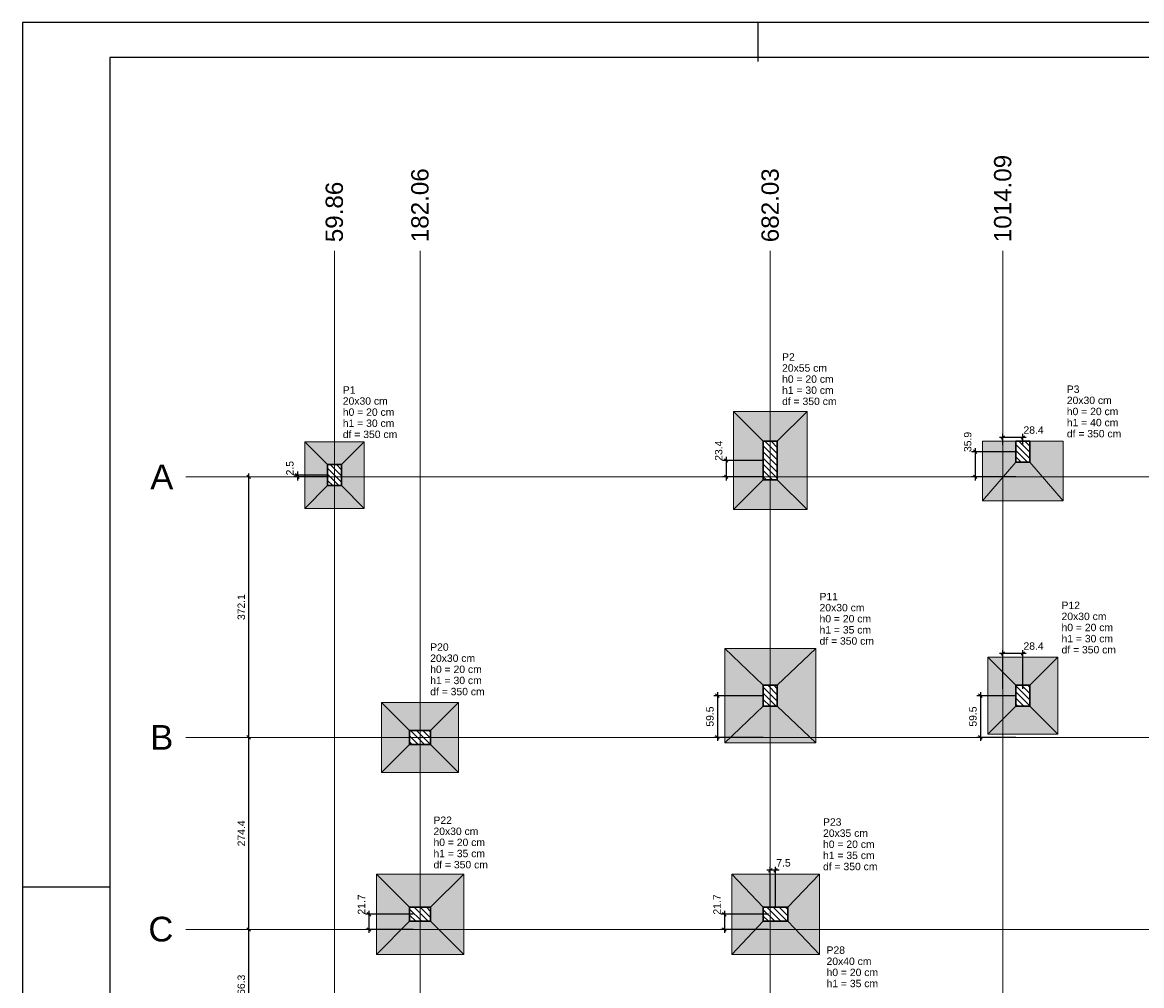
# Model space of a CAD drawing. Header units: millimetres. Extents: x 0 to 119, y 0 to 84.
# Tile 5 of 18: x 0 to 32, y 57 to 84. Entities that reach past the tile are written whole.
import ezdxf

# ---------------------------------------------------------------- set-up
doc = ezdxf.new("R2010")
doc.units = ezdxf.units.MM
doc.header["$MEASUREMENT"] = 0
doc.linetypes.add('NULL', pattern=[0])
doc.layers.get('0').update_dxf_attribs({"lineweight": 18})
for name, color, linetype, lineweight in [('LC-Cotas', 7, 'Continuous', 5), ('LC-Eixos', 7, 'Continuous', 0), ('LC-Hachuras das sapatas', 43, 'Continuous', 5), ('LC-Hachuras dos pilares', 9, 'Continuous', 5), ('LC-Seção das fundações', 7, 'Continuous', 5), ('LC-Seção dos pilares', 4, 'Continuous', 30), ('LC-Textos', 3, 'Continuous', 20)]:
    doc.layers.add(name, color=color, linetype=linetype, lineweight=lineweight)
doc.layers.add('SEDUC_MARF', color=1, linetype='Continuous')
doc.layers.add('SEDUC_MARGG', color=7, linetype='Continuous')
doc.styles.add('Arial', font='txt')
doc.dimstyles.new('UM_50.000000', dxfattribs={"dimtxt": 0.18, "dimasz": 0.1, "dimexe": 0.1, "dimexo": 0.2, "dimgap": 0, "dimtad": 1, "dimtih": 1, "dimtoh": 1, "dimdec": 1, "dimlfac": 50, "dimzin": 0, "dimdsep": 46, "dimtxsty": 'Standard', "dimcen": 0.09, "dimdle": 0.1, "dimadec": 1, "dimazin": 2, "dimtfac": 1, "dimtdec": 4, "dimtofl": 0, "dimtmove": 0, "dimatfit": 3, "dimfxl": 1, "dimtolj": 1, "dimarcsym": 0})

# ---------------------------------------------------------------- blocks, each defined once
blk = doc.blocks.new('_Oblique')
at = {"color": 0, "linetype": 'ByBlock', "lineweight": -2}
blk.add_line((-0.5, -0.5), (0.5, 0.5), dxfattribs=at)
blk = doc.blocks.new('*D6')
at = {"layer": 'Defpoints', "color": 0}
for p in [(7.851, 71.116), (8.913, 71.166), (8.913, 71.116)]:
    blk.add_point(p, dxfattribs=at)
at = {"layer": 'LC-Cotas', "color": 0, "lineweight": -2}
for p, q in [((8.713, 71.166), (7.751, 71.166)), ((8.713, 71.116), (7.751, 71.116)), ((7.851, 71.266), (7.851, 71.016))]:
    blk.add_line(p, q, dxfattribs=at)
at = {"layer": 'LC-Cotas', "color": 0, "lineweight": -2, "xscale": 0.1, "yscale": 0.1, "zscale": 0.1}
for p, rotation in [((7.851, 71.166), 90), ((7.851, 71.116), 270)]:
    blk.add_blockref('_Oblique', p, dxfattribs=dict(at, rotation=rotation))
at = {"layer": 'LC-Cotas', "color": 7, "insert": (7.639, 71.363), "char_height": 0.2118, "attachment_point": 5, "rotation": 90, "style": 'Arial'}
blk.add_mtext('\\A1;2.5', dxfattribs=at)
blk = doc.blocks.new('*D7')
at = {"layer": 'Defpoints', "color": 0}
for p in [(21.356, 64.863), (19.845, 63.674), (21.356, 63.674)]:
    blk.add_point(p, dxfattribs=at)
at = {"layer": 'LC-Cotas', "color": 0, "lineweight": -2}
for p, q in [((19.845, 64.963), (19.845, 63.574)), ((21.156, 64.863), (19.745, 64.863)), ((21.156, 63.674), (19.745, 63.674))]:
    blk.add_line(p, q, dxfattribs=at)
at = {"layer": 'LC-Cotas', "color": 0, "lineweight": -2, "xscale": 0.1, "yscale": 0.1, "zscale": 0.1}
for p, rotation in [((19.845, 64.863), 90), ((19.845, 63.674), 270)]:
    blk.add_blockref('_Oblique', p, dxfattribs=dict(at, rotation=rotation))
at = {"layer": 'LC-Cotas', "color": 7, "insert": (19.633, 64.268), "char_height": 0.2118, "attachment_point": 5, "rotation": 90, "style": 'Arial'}
blk.add_mtext('\\A1;59.5', dxfattribs=at)
blk = doc.blocks.new('*D8')
at = {"layer": 'Defpoints', "color": 0}
for p in [(28.566, 64.863), (27.355, 63.674), (28.566, 63.674)]:
    blk.add_point(p, dxfattribs=at)
at = {"layer": 'LC-Cotas', "color": 0, "lineweight": -2}
for p, q in [((27.355, 64.963), (27.355, 63.574)), ((28.366, 64.863), (27.255, 64.863)), ((28.366, 63.674), (27.255, 63.674))]:
    blk.add_line(p, q, dxfattribs=at)
at = {"layer": 'LC-Cotas', "color": 0, "lineweight": -2, "xscale": 0.1, "yscale": 0.1, "zscale": 0.1}
for p, rotation in [((27.355, 64.863), 90), ((27.355, 63.674), 270)]:
    blk.add_blockref('_Oblique', p, dxfattribs=dict(at, rotation=rotation))
at = {"layer": 'LC-Cotas', "color": 7, "insert": (27.143, 64.268), "char_height": 0.2118, "attachment_point": 5, "rotation": 90, "style": 'Arial'}
blk.add_mtext('\\A1;59.5', dxfattribs=at)
blk = doc.blocks.new('*D16')
at = {"layer": 'Defpoints', "color": 0}
for p in [(21.356, 71.585), (20.095, 71.116), (21.356, 71.116)]:
    blk.add_point(p, dxfattribs=at)
at = {"layer": 'LC-Cotas', "color": 0, "lineweight": -2}
for p, q in [((20.095, 71.685), (20.095, 71.016)), ((21.156, 71.585), (19.995, 71.585)), ((21.156, 71.116), (19.995, 71.116))]:
    blk.add_line(p, q, dxfattribs=at)
at = {"layer": 'LC-Cotas', "color": 0, "lineweight": -2, "xscale": 0.1, "yscale": 0.1, "zscale": 0.1}
for p, rotation in [((20.095, 71.585), 90), ((20.095, 71.116), 270)]:
    blk.add_blockref('_Oblique', p, dxfattribs=dict(at, rotation=rotation))
at = {"layer": 'LC-Cotas', "color": 7, "insert": (19.883, 71.863), "char_height": 0.2118, "attachment_point": 5, "rotation": 90, "style": 'Arial'}
blk.add_mtext('\\A1;23.4', dxfattribs=at)
blk = doc.blocks.new('*D18')
at = {"layer": 'Defpoints', "color": 0}
for p in [(11.357, 58.62), (9.895, 58.186), (11.357, 58.186)]:
    blk.add_point(p, dxfattribs=at)
at = {"layer": 'LC-Cotas', "color": 0, "lineweight": -2}
for p, q in [((11.157, 58.62), (9.795, 58.62)), ((9.895, 58.72), (9.895, 58.086)), ((11.157, 58.186), (9.795, 58.186))]:
    blk.add_line(p, q, dxfattribs=at)
at = {"layer": 'LC-Cotas', "color": 0, "lineweight": -2, "xscale": 0.1, "yscale": 0.1, "zscale": 0.1}
for p, rotation in [((9.895, 58.62), 90), ((9.895, 58.186), 270)]:
    blk.add_blockref('_Oblique', p, dxfattribs=dict(at, rotation=rotation))
at = {"layer": 'LC-Cotas', "color": 7, "insert": (9.683, 58.898), "char_height": 0.2118, "attachment_point": 5, "rotation": 90, "style": 'Arial'}
blk.add_mtext('\\A1;21.7', dxfattribs=at)
blk = doc.blocks.new('*D19')
at = {"layer": 'Defpoints', "color": 0}
for p in [(21.506, 58.62), (20.045, 58.186), (21.506, 58.186)]:
    blk.add_point(p, dxfattribs=at)
at = {"layer": 'LC-Cotas', "color": 0, "lineweight": -2}
for p, q in [((21.306, 58.62), (19.945, 58.62)), ((20.045, 58.72), (20.045, 58.086)), ((21.306, 58.186), (19.945, 58.186))]:
    blk.add_line(p, q, dxfattribs=at)
at = {"layer": 'LC-Cotas', "color": 0, "lineweight": -2, "xscale": 0.1, "yscale": 0.1, "zscale": 0.1}
for p, rotation in [((20.045, 58.62), 90), ((20.045, 58.186), 270)]:
    blk.add_blockref('_Oblique', p, dxfattribs=dict(at, rotation=rotation))
at = {"layer": 'LC-Cotas', "color": 7, "insert": (19.833, 58.898), "char_height": 0.2118, "attachment_point": 5, "rotation": 90, "style": 'Arial'}
blk.add_mtext('\\A1;21.7', dxfattribs=at)
blk = doc.blocks.new('*D23')
at = {"layer": 'Defpoints', "color": 0}
for p in [(28.566, 71.835), (27.205, 71.116), (28.566, 71.116)]:
    blk.add_point(p, dxfattribs=at)
at = {"layer": 'LC-Cotas', "color": 0, "lineweight": -2}
for p, q in [((27.205, 71.935), (27.205, 71.016)), ((28.366, 71.835), (27.105, 71.835)), ((28.366, 71.116), (27.105, 71.116))]:
    blk.add_line(p, q, dxfattribs=at)
at = {"layer": 'LC-Cotas', "color": 0, "lineweight": -2, "xscale": 0.1, "yscale": 0.1, "zscale": 0.1}
for p, rotation in [((27.205, 71.835), 90), ((27.205, 71.116), 270)]:
    blk.add_blockref('_Oblique', p, dxfattribs=dict(at, rotation=rotation))
at = {"layer": 'LC-Cotas', "color": 7, "insert": (26.993, 72.113), "char_height": 0.2118, "attachment_point": 5, "rotation": 90, "style": 'Arial'}
blk.add_mtext('\\A1;35.9', dxfattribs=at)
blk = doc.blocks.new('*D47')
at = {"layer": 'Defpoints', "color": 0}
for p in [(27.998, 66.069), (27.998, 64.863), (28.566, 64.863)]:
    blk.add_point(p, dxfattribs=at)
at = {"layer": 'LC-Cotas', "color": 0, "lineweight": -2}
for p, q in [((27.998, 65.063), (27.998, 66.169)), ((28.566, 65.063), (28.566, 66.169)), ((28.666, 66.069), (27.898, 66.069))]:
    blk.add_line(p, q, dxfattribs=at)
at = {"layer": 'LC-Cotas', "color": 0, "lineweight": -2, "xscale": 0.1, "yscale": 0.1, "zscale": 0.1, "rotation": 180}
blk.add_blockref('_Oblique', (27.998, 66.069), dxfattribs=at)
at = {"layer": 'LC-Cotas', "color": 0, "lineweight": -2, "xscale": 0.1, "yscale": 0.1, "zscale": 0.1}
blk.add_blockref('_Oblique', (28.566, 66.069), dxfattribs=at)
at = {"layer": 'LC-Cotas', "color": 7, "insert": (28.873, 66.281), "char_height": 0.2118, "attachment_point": 5, "rotation": 0.0057, "style": 'Arial'}
blk.add_mtext('\\A1;28.4', dxfattribs=at)
blk = doc.blocks.new('*D48')
at = {"layer": 'Defpoints', "color": 0}
for p in [(21.356, 59.876), (21.356, 58.62), (21.506, 58.62)]:
    blk.add_point(p, dxfattribs=at)
at = {"layer": 'LC-Cotas', "color": 0, "lineweight": -2}
for p, q in [((21.606, 59.876), (21.256, 59.876)), ((21.356, 58.82), (21.356, 59.976)), ((21.506, 58.82), (21.506, 59.976))]:
    blk.add_line(p, q, dxfattribs=at)
at = {"layer": 'LC-Cotas', "color": 0, "lineweight": -2, "xscale": 0.1, "yscale": 0.1, "zscale": 0.1, "rotation": 180}
blk.add_blockref('_Oblique', (21.356, 59.876), dxfattribs=at)
at = {"layer": 'LC-Cotas', "color": 0, "lineweight": -2, "xscale": 0.1, "yscale": 0.1, "zscale": 0.1}
blk.add_blockref('_Oblique', (21.506, 59.876), dxfattribs=at)
at = {"layer": 'LC-Cotas', "color": 7, "insert": (21.732, 60.088), "char_height": 0.2118, "attachment_point": 5, "rotation": 0.0057, "style": 'Arial'}
blk.add_mtext('\\A1;7.5', dxfattribs=at)
blk = doc.blocks.new('*D53')
at = {"layer": 'Defpoints', "color": 0}
for p in [(27.998, 72.241), (27.998, 71.835), (28.566, 71.835)]:
    blk.add_point(p, dxfattribs=at)
at = {"layer": 'LC-Cotas', "color": 0, "lineweight": -2}
for p, q in [((28.666, 72.241), (27.898, 72.241)), ((27.998, 72.035), (27.998, 72.341)), ((28.566, 72.035), (28.566, 72.341))]:
    blk.add_line(p, q, dxfattribs=at)
at = {"layer": 'LC-Cotas', "color": 0, "lineweight": -2, "xscale": 0.1, "yscale": 0.1, "zscale": 0.1, "rotation": 180}
blk.add_blockref('_Oblique', (27.998, 72.241), dxfattribs=at)
at = {"layer": 'LC-Cotas', "color": 0, "lineweight": -2, "xscale": 0.1, "yscale": 0.1, "zscale": 0.1}
blk.add_blockref('_Oblique', (28.566, 72.241), dxfattribs=at)
at = {"layer": 'LC-Cotas', "color": 7, "insert": (28.873, 72.452), "char_height": 0.2118, "attachment_point": 5, "rotation": 0.0057, "style": 'Arial'}
blk.add_mtext('\\A1;28.4', dxfattribs=at)
blk = doc.blocks.new('*D80')
at = {"layer": 'Defpoints', "color": 0}
for p in [(6.463, 58.186), (6.463, 58.186), (6.463, 54.86)]:
    blk.add_point(p, dxfattribs=at)
at = {"layer": 'LC-Cotas', "color": 0, "lineweight": -2}
blk.add_line((6.463, 54.76), (6.463, 58.286), dxfattribs=at)
at = {"layer": 'LC-Cotas', "color": 0, "lineweight": -2, "xscale": 0.1, "yscale": 0.1, "zscale": 0.1}
for p, rotation in [((6.463, 58.186), 90), ((6.463, 54.86), 270)]:
    blk.add_blockref('_Oblique', p, dxfattribs=dict(at, rotation=rotation))
at = {"layer": 'LC-Cotas', "color": 7, "insert": (6.251, 56.523), "char_height": 0.2118, "attachment_point": 5, "rotation": 90, "style": 'Arial'}
blk.add_mtext('\\A1;166.3', dxfattribs=at)
blk = doc.blocks.new('*D81')
at = {"layer": 'Defpoints', "color": 0}
for p in [(6.463, 63.674), (6.463, 63.674), (6.463, 58.186)]:
    blk.add_point(p, dxfattribs=at)
at = {"layer": 'LC-Cotas', "color": 0, "lineweight": -2}
blk.add_line((6.463, 58.086), (6.463, 63.774), dxfattribs=at)
at = {"layer": 'LC-Cotas', "color": 0, "lineweight": -2, "xscale": 0.1, "yscale": 0.1, "zscale": 0.1}
for p, rotation in [((6.463, 63.674), 90), ((6.463, 58.186), 270)]:
    blk.add_blockref('_Oblique', p, dxfattribs=dict(at, rotation=rotation))
at = {"layer": 'LC-Cotas', "color": 7, "insert": (6.251, 60.93), "char_height": 0.2118, "attachment_point": 5, "rotation": 90, "style": 'Arial'}
blk.add_mtext('\\A1;274.4', dxfattribs=at)
blk = doc.blocks.new('*D82')
at = {"layer": 'Defpoints', "color": 0}
for p in [(6.463, 71.116), (6.463, 71.116), (6.463, 63.674)]:
    blk.add_point(p, dxfattribs=at)
at = {"layer": 'LC-Cotas', "color": 0, "lineweight": -2}
blk.add_line((6.463, 63.574), (6.463, 71.216), dxfattribs=at)
at = {"layer": 'LC-Cotas', "color": 0, "lineweight": -2, "xscale": 0.1, "yscale": 0.1, "zscale": 0.1}
for p, rotation in [((6.463, 71.116), 90), ((6.463, 63.674), 270)]:
    blk.add_blockref('_Oblique', p, dxfattribs=dict(at, rotation=rotation))
at = {"layer": 'LC-Cotas', "color": 7, "insert": (6.251, 67.395), "char_height": 0.2118, "attachment_point": 5, "rotation": 90, "style": 'Arial'}
blk.add_mtext('\\A1;372.1', dxfattribs=at)

msp = doc.modelspace()

# ---------------------------------------------------------------- hatches: boundary and pattern name
at = {"layer": 'LC-Hachuras das sapatas', "linetype": 'Continuous'}
h = msp.add_hatch(color=43, dxfattribs=at)
h.paths.add_polyline_path([(20.3065, 70.1846), (22.4065, 70.1846), (22.4065, 72.9846), (20.3065, 72.9846), (20.3065, 70.1846)])
h.paths.add_polyline_path([(21.1565, 71.0346), (21.5565, 71.0346), (21.5565, 72.1346), (21.1565, 72.1346), (21.1565, 71.0346)], flags=0)
h = msp.add_hatch(color=43, dxfattribs=at)
h.paths.add_polyline_path([(8.0631, 70.2158), (9.7631, 70.2158), (9.7631, 72.1158), (8.0631, 72.1158), (8.0631, 70.2158)])
h.paths.add_polyline_path([(8.7131, 70.8658), (9.1131, 70.8658), (9.1131, 71.4658), (8.7131, 71.4658), (8.7131, 70.8658)], flags=0)
h = msp.add_hatch(color=43, dxfattribs=at)
h.paths.add_polyline_path([(27.4165, 72.1346), (27.4165, 70.4346), (29.7165, 70.4346), (29.7165, 72.1346), (27.4165, 72.1346)])
h.paths.add_polyline_path([(28.3665, 71.5346), (28.7665, 71.5346), (28.7665, 72.1346), (28.3665, 72.1346), (28.3665, 71.5346)], flags=0)
h = msp.add_hatch(color=43, dxfattribs=at)
h.paths.add_polyline_path([(20.0565, 63.513), (22.6565, 63.513), (22.6565, 66.213), (20.0565, 66.213), (20.0565, 63.513)])
h.paths.add_polyline_path([(21.1565, 64.563), (21.5565, 64.563), (21.5565, 65.163), (21.1565, 65.163), (21.1565, 64.563)], flags=0)
h = msp.add_hatch(color=43, dxfattribs=at)
h.paths.add_polyline_path([(27.5665, 63.763), (29.5665, 63.763), (29.5665, 65.963), (27.5665, 65.963), (27.5665, 63.763)])
h.paths.add_polyline_path([(28.3665, 64.563), (28.7665, 64.563), (28.7665, 65.163), (28.3665, 65.163), (28.3665, 64.563)], flags=0)
h = msp.add_hatch(color=43, dxfattribs=at)
h.paths.add_polyline_path([(12.4571, 62.6736), (12.4571, 64.6736), (10.2571, 64.6736), (10.2571, 62.6736), (12.4571, 62.6736)])
h.paths.add_polyline_path([(11.6571, 63.4736), (11.6571, 63.8736), (11.0571, 63.8736), (11.0571, 63.4736), (11.6571, 63.4736)], flags=0)
h = msp.add_hatch(color=43, dxfattribs=at)
h.paths.add_polyline_path([(12.6071, 57.47), (12.6071, 59.77), (10.1071, 59.77), (10.1071, 57.47), (12.6071, 57.47)])
h.paths.add_polyline_path([(11.6571, 58.42), (11.6571, 58.82), (11.0571, 58.82), (11.0571, 58.42), (11.6571, 58.42)], flags=0)
h = msp.add_hatch(color=43, dxfattribs=at)
h.paths.add_polyline_path([(22.7565, 57.47), (22.7565, 59.77), (20.2565, 59.77), (20.2565, 57.47), (22.7565, 57.47)])
h.paths.add_polyline_path([(21.8565, 58.42), (21.8565, 58.82), (21.1565, 58.82), (21.1565, 58.42), (21.8565, 58.42)], flags=0)
at = {"layer": 'LC-Hachuras dos pilares', "linetype": 'Continuous'}
h = msp.add_hatch(dxfattribs=at)
h.set_pattern_fill('ANSI31', color=9, angle=90, style=0)
h.paths.add_polyline_path([(21.1565, 71.0346), (21.5565, 71.0346), (21.5565, 72.1346), (21.1565, 72.1346), (21.1565, 71.0346)])
h = msp.add_hatch(dxfattribs=at)
h.set_pattern_fill('ANSI31', color=9, angle=90, style=0)
h.paths.add_polyline_path([(28.3665, 71.5346), (28.7665, 71.5346), (28.7665, 72.1346), (28.3665, 72.1346), (28.3665, 71.5346)])
h = msp.add_hatch(dxfattribs=at)
h.set_pattern_fill('ANSI31', color=9, angle=90, style=0)
h.paths.add_polyline_path([(8.7131, 70.8658), (9.1131, 70.8658), (9.1131, 71.4658), (8.7131, 71.4658), (8.7131, 70.8658)])
h = msp.add_hatch(dxfattribs=at)
h.set_pattern_fill('ANSI31', color=9, angle=90, style=0)
h.paths.add_polyline_path([(21.1565, 64.563), (21.5565, 64.563), (21.5565, 65.163), (21.1565, 65.163), (21.1565, 64.563)])
h = msp.add_hatch(dxfattribs=at)
h.set_pattern_fill('ANSI31', color=9, angle=90, style=0)
h.paths.add_polyline_path([(28.3665, 64.563), (28.7665, 64.563), (28.7665, 65.163), (28.3665, 65.163), (28.3665, 64.563)])
h = msp.add_hatch(dxfattribs=at)
h.set_pattern_fill('ANSI31', color=9, angle=90, style=0)
h.paths.add_polyline_path([(11.6571, 63.4736), (11.6571, 63.8736), (11.0571, 63.8736), (11.0571, 63.4736), (11.6571, 63.4736)])
h = msp.add_hatch(dxfattribs=at)
h.set_pattern_fill('ANSI31', color=9, angle=90, style=0)
h.paths.add_polyline_path([(11.6571, 58.42), (11.6571, 58.82), (11.0571, 58.82), (11.0571, 58.42), (11.6571, 58.42)])
h = msp.add_hatch(dxfattribs=at)
h.set_pattern_fill('ANSI31', color=9, angle=90, style=0)
h.paths.add_polyline_path([(21.8565, 58.42), (21.8565, 58.82), (21.1565, 58.82), (21.1565, 58.42), (21.8565, 58.42)])

# ---------------------------------------------------------------- linework, layer by layer
at = {"layer": 'LC-Eixos'}
for p, q in [((8.9131, 76.0731), (8.9131, 77.5731)), ((11.3571, 76.0731), (11.3571, 77.5731)), ((21.3565, 76.0731), (21.3565, 77.5731)), ((27.9977, 76.0731), (27.9977, 77.5731)), ((8.9131, 76.0731), (8.9131, 28.4706)), ((11.3571, 76.0731), (11.3571, 28.4706)), ((21.3565, 76.0731), (21.3565, 28.4706)), ((27.9977, 76.0731), (27.9977, 28.4706)), ((4.6631, 71.1158), (6.1631, 71.1158)), ((6.1631, 71.1158), (81.1778, 71.1158)), ((4.6631, 63.6736), (6.1631, 63.6736)), ((6.1631, 63.6736), (81.1778, 63.6736)), ((4.6631, 58.1858), (6.1631, 58.1858)), ((6.1631, 58.1858), (81.1778, 58.1858))]:
    msp.add_line(p, q, dxfattribs=at)
at = {"layer": 'LC-Seção das fundações'}
for p, q in [((20.3065, 72.9846), (21.1565, 72.1346)), ((22.4065, 72.9846), (21.5565, 72.1346)), ((8.0631, 72.1158), (8.7131, 71.4658)), ((9.7631, 72.1158), (9.1131, 71.4658)), ((27.4165, 72.1346), (28.3665, 72.1346)), ((27.4165, 72.1346), (28.3665, 72.1346)), ((29.7165, 72.1346), (28.7665, 72.1346)), ((27.4165, 70.4346), (28.3665, 71.5346)), ((29.7165, 70.4346), (28.7665, 71.5346)), ((20.3065, 70.1846), (21.1565, 71.0346)), ((20.3065, 70.1846), (21.1565, 71.0346)), ((22.4065, 70.1846), (21.5565, 71.0346)), ((8.0631, 70.2158), (8.7131, 70.8658)), ((8.0631, 70.2158), (8.7131, 70.8658)), ((9.7631, 70.2158), (9.1131, 70.8658)), ((20.0565, 66.213), (21.1565, 65.163)), ((22.6565, 66.213), (21.5565, 65.163)), ((27.5665, 65.963), (28.3665, 65.163)), ((29.5665, 65.963), (28.7665, 65.163)), ((10.2571, 64.6736), (11.0571, 63.8736)), ((12.4571, 64.6736), (11.6571, 63.8736)), ((20.0565, 63.513), (21.1565, 64.563)), ((20.0565, 63.513), (21.1565, 64.563)), ((22.6565, 63.513), (21.5565, 64.563)), ((27.5665, 63.763), (28.3665, 64.563)), ((27.5665, 63.763), (28.3665, 64.563)), ((29.5665, 63.763), (28.7665, 64.563)), ((10.2571, 62.6736), (11.0571, 63.4736)), ((12.4571, 62.6736), (11.6571, 63.4736)), ((12.4571, 62.6736), (11.6571, 63.4736)), ((10.1071, 59.77), (11.0571, 58.82)), ((12.6071, 59.77), (11.6571, 58.82)), ((20.2565, 59.77), (21.1565, 58.82)), ((22.7565, 59.77), (21.8565, 58.82)), ((10.1071, 57.47), (11.0571, 58.42)), ((12.6071, 57.47), (11.6571, 58.42)), ((12.6071, 57.47), (11.6571, 58.42)), ((20.2565, 57.47), (21.1565, 58.42)), ((22.7565, 57.47), (21.8565, 58.42)), ((22.7565, 57.47), (21.8565, 58.42))]:
    msp.add_line(p, q, dxfattribs=at)
for points in [[(20.3065, 70.1846), (22.4065, 70.1846), (22.4065, 72.9846), (20.3065, 72.9846), (20.3065, 70.1846)], [(8.0631, 70.2158), (9.7631, 70.2158), (9.7631, 72.1158), (8.0631, 72.1158), (8.0631, 70.2158)], [(27.4165, 72.1346), (27.4165, 70.4346), (29.7165, 70.4346), (29.7165, 72.1346), (27.4165, 72.1346)], [(20.0565, 63.513), (22.6565, 63.513), (22.6565, 66.213), (20.0565, 66.213), (20.0565, 63.513)], [(27.5665, 63.763), (29.5665, 63.763), (29.5665, 65.963), (27.5665, 65.963), (27.5665, 63.763)], [(12.4571, 62.6736), (12.4571, 64.6736), (10.2571, 64.6736), (10.2571, 62.6736), (12.4571, 62.6736)], [(12.6071, 57.47), (12.6071, 59.77), (10.1071, 59.77), (10.1071, 57.47), (12.6071, 57.47)], [(22.7565, 57.47), (22.7565, 59.77), (20.2565, 59.77), (20.2565, 57.47), (22.7565, 57.47)]]:
    msp.add_lwpolyline(points, close=True, dxfattribs=at)
at = {"layer": 'LC-Seção dos pilares'}
for points in [[(21.1565, 71.0346), (21.5565, 71.0346), (21.5565, 72.1346), (21.1565, 72.1346), (21.1565, 71.0346)], [(28.3665, 71.5346), (28.7665, 71.5346), (28.7665, 72.1346), (28.3665, 72.1346), (28.3665, 71.5346)], [(8.7131, 70.8658), (9.1131, 70.8658), (9.1131, 71.4658), (8.7131, 71.4658), (8.7131, 70.8658)], [(21.1565, 64.563), (21.5565, 64.563), (21.5565, 65.163), (21.1565, 65.163), (21.1565, 64.563)], [(28.3665, 64.563), (28.7665, 64.563), (28.7665, 65.163), (28.3665, 65.163), (28.3665, 64.563)], [(11.6571, 63.4736), (11.6571, 63.8736), (11.0571, 63.8736), (11.0571, 63.4736), (11.6571, 63.4736)], [(11.6571, 58.42), (11.6571, 58.82), (11.0571, 58.82), (11.0571, 58.42), (11.6571, 58.42)], [(21.8565, 58.42), (21.8565, 58.82), (21.1565, 58.82), (21.1565, 58.42), (21.8565, 58.42)]]:
    msp.add_lwpolyline(points, close=True, dxfattribs=at)
at = {"layer": 'SEDUC_MARF'}
for p, q in [((21.0015, 84.1), (21.0015, 82.9804)), ((0, 59.4), (2.5, 59.4))]:
    msp.add_line(p, q, dxfattribs=at)
msp.add_lwpolyline([(118.9, 84.1), (0, 84.1), (0, 0), (118.9, 0)], close=True, dxfattribs=at)
at = {"layer": 'SEDUC_MARGG'}
msp.add_lwpolyline([(2.5, 1), (117.9, 1), (117.9, 83.1), (2.5, 83.1), (2.5, 1)], dxfattribs=at)

# ---------------------------------------------------------------- texts
at = {"layer": 'LC-Textos', "linetype": 'NULL', "char_height": 0.4942, "attachment_point": 7, "rotation": 90.00021, "line_spacing_factor": 0.798, "style": 'Arial'}
for s, insert, width in [('1014.09', (28.2448, 77.8198), 4.916055), ('182.06', (11.6038, 77.8198), 4.159688), ('682.03', (21.6038, 77.8198), 4.159688), ('59.86', (9.1598, 77.8198), 3.40332)]:
    msp.add_mtext(s, dxfattribs=dict(at, insert=insert, width=width))
at = {"layer": 'LC-Textos', "linetype": 'NULL', "line_spacing_factor": 0.798, "style": 'Arial'}
for s, insert, char_height, width, attachment_point in [('P2', (21.6925, 74.4362), 0.2118, 0.709424, 7), ('20x55 cm', (21.6925, 74.1182), 0.2118, 2.514561, 7), ('h0 = 20 cm', (21.6925, 73.8002), 0.2118, 2.885557, 7), ('P1', (9.1493, 73.4927), 0.2118, 0.709424, 7), ('h1 = 30 cm', (21.6925, 73.4832), 0.2118, 2.885557, 7), ('P3', (29.8229, 73.5117), 0.2118, 0.709424, 7), ('20x30 cm', (9.1493, 73.1747), 0.2118, 2.514561, 7), ('df = 350 cm', (21.6925, 73.1652), 0.2118, 3.046699, 7), ('20x30 cm', (29.8229, 73.1937), 0.2118, 2.514561, 7), ('h0 = 20 cm', (9.1493, 72.8567), 0.2118, 2.885557, 7), ('h0 = 20 cm', (29.8229, 72.8757), 0.2118, 2.885557, 7), ('h1 = 30 cm', (9.1493, 72.5397), 0.2118, 2.885557, 7), ('h1 = 40 cm', (29.8229, 72.5587), 0.2118, 2.885557, 7), ('df = 350 cm', (9.1493, 72.2217), 0.2118, 3.046699, 7), ('df = 350 cm', (29.8229, 72.2407), 0.2118, 3.046699, 7), ('A', (4.3099, 70.7628), 0.706, 1.320645, 9), ('P11', (22.7619, 67.5897), 0.2118, 1.031992, 7), ('20x30 cm', (22.7619, 67.2717), 0.2118, 2.514561, 7), ('P12', (29.6719, 67.3397), 0.2118, 1.031992, 7), ('h0 = 20 cm', (22.7619, 66.9547), 0.2118, 2.885557, 7), ('20x30 cm', (29.6719, 67.0217), 0.2118, 2.514561, 7), ('h1 = 35 cm', (22.7619, 66.6367), 0.2118, 2.885557, 7), ('h0 = 20 cm', (29.6719, 66.7047), 0.2118, 2.885557, 7), ('df = 350 cm', (22.7619, 66.3187), 0.2118, 3.046699, 7), ('h1 = 30 cm', (29.6719, 66.3867), 0.2118, 2.885557, 7), ('P20', (11.645, 66.1449), 0.2118, 1.031992, 7), ('df = 350 cm', (29.6719, 66.0687), 0.2118, 3.046699, 7), ('20x30 cm', (11.645, 65.8269), 0.2118, 2.514561, 7), ('h0 = 20 cm', (11.645, 65.5089), 0.2118, 2.885557, 7), ('h1 = 30 cm', (11.645, 65.1919), 0.2118, 2.885557, 7), ('df = 350 cm', (11.645, 64.8739), 0.2118, 3.046699, 7), ('B', (4.3099, 63.3208), 0.706, 1.320645, 9), ('P22', (11.738, 61.2003), 0.2118, 1.031992, 7), ('P23', (22.8619, 61.1467), 0.2118, 1.031992, 7), ('20x30 cm', (11.738, 60.8823), 0.2118, 2.514561, 7), ('20x35 cm', (22.8619, 60.8287), 0.2118, 2.514561, 7), ('h0 = 20 cm', (11.738, 60.5653), 0.2118, 2.885557, 7), ('h0 = 20 cm', (22.8619, 60.5117), 0.2118, 2.885557, 7), ('h1 = 35 cm', (11.738, 60.2473), 0.2118, 2.885557, 7), ('h1 = 35 cm', (22.8619, 60.1937), 0.2118, 2.885557, 7), ('df = 350 cm', (11.738, 59.9293), 0.2118, 3.046699, 7), ('df = 350 cm', (22.8619, 59.8757), 0.2118, 3.046699, 7), ('C', (4.3099, 57.8328), 0.706, 1.429893, 9), ('P28', (22.9619, 57.4867), 0.2118, 1.031992, 7), ('20x40 cm', (22.9619, 57.1687), 0.2118, 2.514561, 7), ('h0 = 20 cm', (22.9619, 56.8507), 0.2118, 2.885557, 7), ('h1 = 35 cm', (22.9619, 56.5337), 0.2118, 2.885557, 7)]:
    msp.add_mtext(s, dxfattribs=dict(at, insert=insert, char_height=char_height, width=width, attachment_point=attachment_point))

# ---------------------------------------------------------------- dimensions: what is measured, and where the dimension line sits
at = {"layer": 'LC-Cotas'}
for base, p1, p2, picture, middle in [((27.9977, 72.2405), (28.5665, 71.8346), (27.9977, 71.8346), '*D53', (28.8727, 72.4523)), ((27.9977, 66.0689), (28.5665, 64.863), (27.9977, 64.863), '*D47', (28.8727, 66.2807)), ((21.3565, 59.8759), (21.5065, 58.62), (21.3565, 58.62), '*D48', (21.732, 60.0877))]:
    dim = msp.add_linear_dim(base=base, p1=p1, p2=p2, dimstyle='UM_50.000000', override={"dimtxt": 0.2118, "dimasz": 0.1, "dimexe": 0.1, "dimexo": 0.2, "dimtad": 1, "dimtih": 0, "dimtoh": 0, "dimdec": 1, "dimlfac": 50, "dimzin": 8, "dimtxsty": 'Arial', "dimblk": 'Oblique', "dimblk1": 'Oblique', "dimblk2": 'Oblique', "dimsah": 1, "dimdle": 0.1, "dimse1": 0, "dimse2": 0, "dimclrt": 7, "dimadec": 1, "dimazin": 3, "dimtmove": 2, "dimldrblk": 'Oblique'}, dxfattribs=at)
    dim.commit()
    dim.dimension.update_dxf_attribs({"geometry": picture, "text_midpoint": middle, "dimtype": 160, "text_rotation": 0.00573})
for base, p1, p2, override, picture, middle in [((27.2047, 71.1158), (28.5665, 71.8346), (28.5665, 71.1158), {"dimtxt": 0.2118, "dimasz": 0.1, "dimexe": 0.1, "dimexo": 0.2, "dimtad": 1, "dimtih": 0, "dimtoh": 0, "dimdec": 1, "dimlfac": 50, "dimzin": 8, "dimtxsty": 'Arial', "dimblk": 'Oblique', "dimblk1": 'Oblique', "dimblk2": 'Oblique', "dimsah": 1, "dimdle": 0.1, "dimse1": 0, "dimse2": 0, "dimclrt": 7, "dimadec": 1, "dimazin": 3, "dimtmove": 2, "dimldrblk": 'Oblique'}, '*D23', (26.9929, 72.1129)), ((20.0947, 71.1158), (21.3565, 71.5846), (21.3565, 71.1158), {"dimtxt": 0.2118, "dimasz": 0.1, "dimexe": 0.1, "dimexo": 0.2, "dimtad": 1, "dimtih": 0, "dimtoh": 0, "dimdec": 1, "dimlfac": 50, "dimzin": 8, "dimtxsty": 'Arial', "dimblk": 'Oblique', "dimblk1": 'Oblique', "dimblk2": 'Oblique', "dimsah": 1, "dimdle": 0.1, "dimse1": 0, "dimse2": 0, "dimclrt": 7, "dimadec": 1, "dimazin": 3, "dimtmove": 2, "dimldrblk": 'Oblique'}, '*D16', (19.8829, 71.8629)), ((7.8513, 71.1158), (8.9131, 71.1658), (8.9131, 71.1158), {"dimtxt": 0.2118, "dimasz": 0.1, "dimexe": 0.1, "dimexo": 0.2, "dimtad": 1, "dimtih": 0, "dimtoh": 0, "dimdec": 1, "dimlfac": 50, "dimzin": 8, "dimtxsty": 'Arial', "dimblk": 'Oblique', "dimblk1": 'Oblique', "dimblk2": 'Oblique', "dimsah": 1, "dimdle": 0.1, "dimse1": 0, "dimse2": 0, "dimclrt": 7, "dimadec": 1, "dimazin": 3, "dimtmove": 2, "dimldrblk": 'Oblique'}, '*D6', (7.6395, 71.3634)), ((6.4631, 71.1158), (6.4631, 63.6736), (6.4631, 71.1158), {"dimtxt": 0.2118, "dimasz": 0.1, "dimexe": 0.1, "dimexo": 0.2, "dimtad": 1, "dimtih": 0, "dimtoh": 0, "dimdec": 1, "dimlfac": 50, "dimzin": 8, "dimtxsty": 'Arial', "dimblk": 'Oblique', "dimblk1": 'Oblique', "dimblk2": 'Oblique', "dimsah": 1, "dimdle": 0.1, "dimse1": 1, "dimse2": 1, "dimclrt": 7, "dimadec": 1, "dimazin": 3, "dimtmove": 2, "dimldrblk": 'Oblique'}, '*D82', (6.2513, 67.3947)), ((19.8447, 63.6736), (21.3565, 64.863), (21.3565, 63.6736), {"dimtxt": 0.2118, "dimasz": 0.1, "dimexe": 0.1, "dimexo": 0.2, "dimtad": 1, "dimtih": 0, "dimtoh": 0, "dimdec": 1, "dimlfac": 50, "dimzin": 8, "dimtxsty": 'Arial', "dimblk": 'Oblique', "dimblk1": 'Oblique', "dimblk2": 'Oblique', "dimsah": 1, "dimdle": 0.1, "dimse1": 0, "dimse2": 0, "dimclrt": 7, "dimadec": 1, "dimazin": 3, "dimtmove": 2, "dimldrblk": 'Oblique'}, '*D7', (19.6329, 64.2683)), ((27.3547, 63.6736), (28.5665, 64.863), (28.5665, 63.6736), {"dimtxt": 0.2118, "dimasz": 0.1, "dimexe": 0.1, "dimexo": 0.2, "dimtad": 1, "dimtih": 0, "dimtoh": 0, "dimdec": 1, "dimlfac": 50, "dimzin": 8, "dimtxsty": 'Arial', "dimblk": 'Oblique', "dimblk1": 'Oblique', "dimblk2": 'Oblique', "dimsah": 1, "dimdle": 0.1, "dimse1": 0, "dimse2": 0, "dimclrt": 7, "dimadec": 1, "dimazin": 3, "dimtmove": 2, "dimldrblk": 'Oblique'}, '*D8', (27.1429, 64.2683)), ((6.4631, 63.6736), (6.4631, 58.1858), (6.4631, 63.6736), {"dimtxt": 0.2118, "dimasz": 0.1, "dimexe": 0.1, "dimexo": 0.2, "dimtad": 1, "dimtih": 0, "dimtoh": 0, "dimdec": 1, "dimlfac": 50, "dimzin": 8, "dimtxsty": 'Arial', "dimblk": 'Oblique', "dimblk1": 'Oblique', "dimblk2": 'Oblique', "dimsah": 1, "dimdle": 0.1, "dimse1": 1, "dimse2": 1, "dimclrt": 7, "dimadec": 1, "dimazin": 3, "dimtmove": 2, "dimldrblk": 'Oblique'}, '*D81', (6.2513, 60.9297)), ((9.8953, 58.1858), (11.3571, 58.62), (11.3571, 58.1858), {"dimtxt": 0.2118, "dimasz": 0.1, "dimexe": 0.1, "dimexo": 0.2, "dimtad": 1, "dimtih": 0, "dimtoh": 0, "dimdec": 1, "dimlfac": 50, "dimzin": 8, "dimtxsty": 'Arial', "dimblk": 'Oblique', "dimblk1": 'Oblique', "dimblk2": 'Oblique', "dimsah": 1, "dimdle": 0.1, "dimse1": 0, "dimse2": 0, "dimclrt": 7, "dimadec": 1, "dimazin": 3, "dimtmove": 2, "dimldrblk": 'Oblique'}, '*D18', (9.6835, 58.8983)), ((20.0447, 58.1858), (21.5065, 58.62), (21.5065, 58.1858), {"dimtxt": 0.2118, "dimasz": 0.1, "dimexe": 0.1, "dimexo": 0.2, "dimtad": 1, "dimtih": 0, "dimtoh": 0, "dimdec": 1, "dimlfac": 50, "dimzin": 8, "dimtxsty": 'Arial', "dimblk": 'Oblique', "dimblk1": 'Oblique', "dimblk2": 'Oblique', "dimsah": 1, "dimdle": 0.1, "dimse1": 0, "dimse2": 0, "dimclrt": 7, "dimadec": 1, "dimazin": 3, "dimtmove": 2, "dimldrblk": 'Oblique'}, '*D19', (19.8329, 58.8983)), ((6.4631, 58.1858), (6.4631, 54.8598), (6.4631, 58.1858), {"dimtxt": 0.2118, "dimasz": 0.1, "dimexe": 0.1, "dimexo": 0.2, "dimtad": 1, "dimtih": 0, "dimtoh": 0, "dimdec": 1, "dimlfac": 50, "dimzin": 8, "dimtxsty": 'Arial', "dimblk": 'Oblique', "dimblk1": 'Oblique', "dimblk2": 'Oblique', "dimsah": 1, "dimdle": 0.1, "dimse1": 1, "dimse2": 1, "dimclrt": 7, "dimadec": 1, "dimazin": 3, "dimtmove": 2, "dimldrblk": 'Oblique'}, '*D80', (6.2513, 56.5228))]:
    dim = msp.add_linear_dim(base=base, p1=p1, p2=p2, angle=90, dimstyle='UM_50.000000', override=override, dxfattribs=at)
    dim.commit()
    dim.dimension.update_dxf_attribs({"geometry": picture, "text_midpoint": middle, "dimtype": 160, "text_rotation": 90})

doc.saveas('drawing.dxf')
